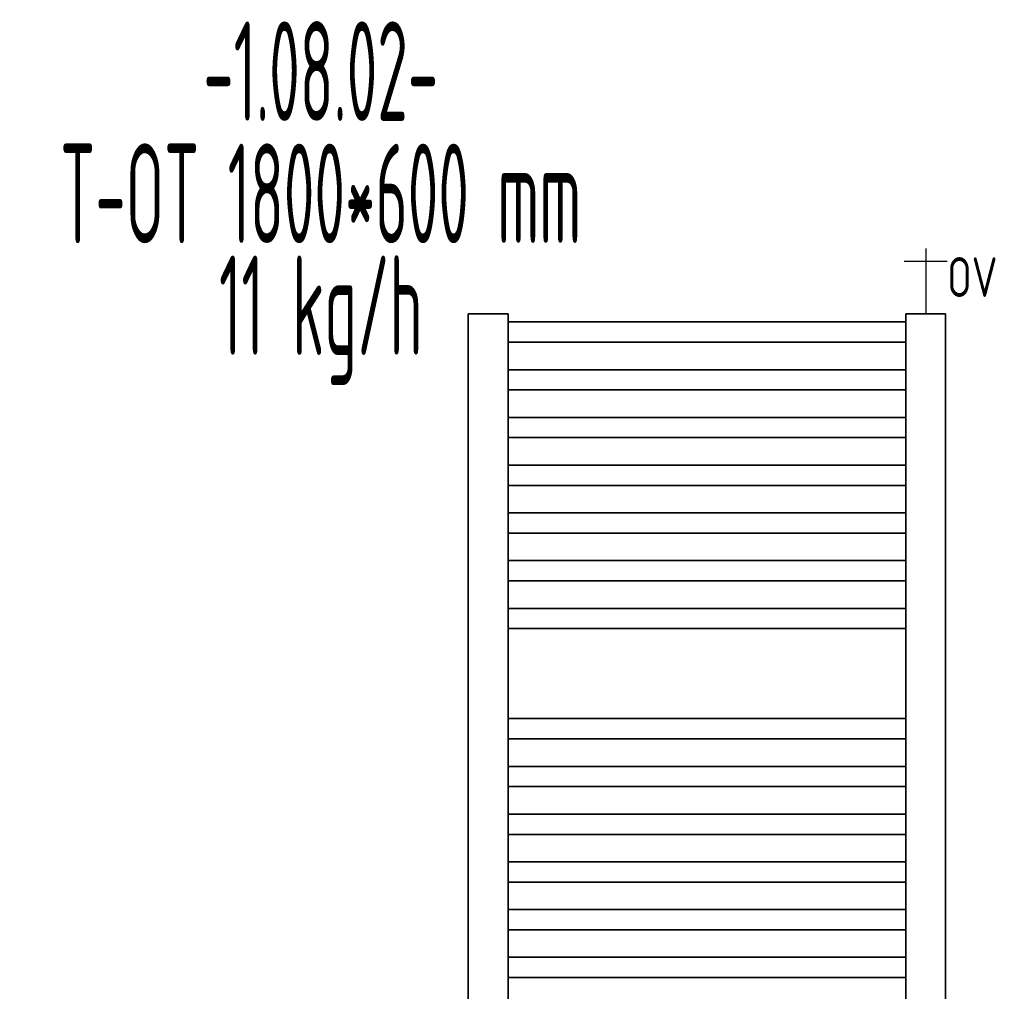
# Model space of a CAD drawing. Header units: millimetres. Extents: x 60394 to 199354, y 20895 to 166073.
# Tile 160 of 256: x 119951 to 121188, y 22132 to 23353. Entities that reach past the tile are written whole.
import ezdxf
from ezdxf.enums import TextEntityAlignment as Align

# ---------------------------------------------------------------- set-up
doc = ezdxf.new("R2010")
doc.units = ezdxf.units.MM
doc.linetypes.add('VERDECKT', pattern=[9.525, 6.35, -3.175])
for name, color, linetype, lineweight in [('JS_VYT_POPIS - OBECNĚ', 7, 'Continuous', 5), ('UT_SCHÉMA_POPIS', 7, 'VERDECKT', 5), ('UT_SCHÉMA_SYMBOLY', 7, 'Continuous', 25), ('UT_ZAŘÍZENÍ - OT', 3, 'Continuous', 35)]:
    doc.layers.add(name, color=color, linetype=linetype, lineweight=lineweight)
doc.styles.add('ISO 2.5', font='isocp.shx', dxfattribs={"width": 0.8, "height": 2.5})
doc.styles.add('VZT_POPIS', font='isocp.shx', dxfattribs={"width": 0.6, "height": 125})

msp = doc.modelspace()

# ---------------------------------------------------------------- linework, layer by layer
at = {"layer": 'UT_SCHÉMA_SYMBOLY'}
for p, q in [((121089.5, 23065.5), (121089.5, 22983.6)), ((121062.5, 23049.5), (121116.5, 23049.5))]:
    msp.add_line(p, q, dxfattribs=at)
at = {"layer": 'UT_ZAŘÍZENÍ - OT', "linetype": 'Continuous'}
for p, q in [((120564.5, 22983.6), (120514.5, 22983.6)), ((120514.5, 22983.6), (120514.5, 21163.6)), ((120564.5, 21163.6), (120564.5, 22983.6)), ((121114.5, 22983.6), (121064.5, 22983.6)), ((121064.5, 22983.6), (121064.5, 21163.6)), ((121114.5, 21163.6), (121114.5, 22983.6)), ((120564.5, 22973.3), (121064.5, 22973.3)), ((120564.5, 22973.3), (121064.5, 22973.3)), ((120564.5, 22973.3), (121064.5, 22973.3)), ((120564.5, 22973.3), (121064.5, 22973.3)), ((120564.5, 22973.3), (121064.5, 22973.3)), ((120564.5, 22973.3), (121064.5, 22973.3)), ((120564.5, 22973.3), (121064.5, 22973.3)), ((120564.5, 22973.3), (121064.5, 22973.3)), ((120564.5, 22973.3), (121064.5, 22973.3)), ((120564.5, 22973.3), (121064.5, 22973.3)), ((120564.5, 22973.3), (121064.5, 22973.3)), ((120564.5, 22973.3), (121064.5, 22973.3)), ((120564.5, 22973.3), (121064.5, 22973.3)), ((120564.5, 22973.3), (121064.5, 22973.3)), ((120564.5, 22973.3), (121064.5, 22973.3)), ((120564.5, 22973.3), (121064.5, 22973.3)), ((120564.5, 22973.3), (121064.5, 22973.3)), ((120564.5, 22973.3), (121064.5, 22973.3)), ((120564.5, 22973.3), (121064.5, 22973.3)), ((120564.5, 22973.3), (121064.5, 22973.3)), ((120564.5, 22973.3), (121064.5, 22973.3)), ((120564.5, 22973.3), (121064.5, 22973.3)), ((120564.5, 22973.3), (121064.5, 22973.3)), ((120564.5, 22973.3), (121064.5, 22973.3)), ((120564.5, 22973.3), (121064.5, 22973.3)), ((120564.5, 22973.3), (121064.5, 22973.3)), ((120564.5, 22973.3), (121064.5, 22973.3)), ((120564.5, 22973.3), (121064.5, 22973.3)), ((120564.5, 22973.3), (121064.5, 22973.3)), ((120564.5, 22973.3), (121064.5, 22973.3)), ((120564.5, 22973.3), (121064.5, 22973.3)), ((120564.5, 22973.3), (121064.5, 22973.3)), ((120564.5, 22973.3), (121064.5, 22973.3)), ((120564.5, 22973.3), (121064.5, 22973.3)), ((120564.5, 22947.9), (121064.5, 22947.9)), ((120564.5, 22947.9), (121064.5, 22947.9)), ((120564.5, 22947.9), (121064.5, 22947.9)), ((120564.5, 22947.9), (121064.5, 22947.9)), ((120564.5, 22947.9), (121064.5, 22947.9)), ((120564.5, 22947.9), (121064.5, 22947.9)), ((120564.5, 22947.9), (121064.5, 22947.9)), ((120564.5, 22947.9), (121064.5, 22947.9)), ((120564.5, 22947.9), (121064.5, 22947.9)), ((120564.5, 22947.9), (121064.5, 22947.9)), ((120564.5, 22947.9), (121064.5, 22947.9)), ((120564.5, 22947.9), (121064.5, 22947.9)), ((120564.5, 22947.9), (121064.5, 22947.9)), ((120564.5, 22947.9), (121064.5, 22947.9)), ((120564.5, 22947.9), (121064.5, 22947.9)), ((120564.5, 22947.9), (121064.5, 22947.9)), ((120564.5, 22947.9), (121064.5, 22947.9)), ((120564.5, 22947.9), (121064.5, 22947.9)), ((120564.5, 22947.9), (121064.5, 22947.9)), ((120564.5, 22947.9), (121064.5, 22947.9)), ((120564.5, 22947.9), (121064.5, 22947.9)), ((120564.5, 22947.9), (121064.5, 22947.9)), ((120564.5, 22947.9), (121064.5, 22947.9)), ((120564.5, 22947.9), (121064.5, 22947.9)), ((120564.5, 22947.9), (121064.5, 22947.9)), ((120564.5, 22947.9), (121064.5, 22947.9)), ((120564.5, 22947.9), (121064.5, 22947.9)), ((120564.5, 22947.9), (121064.5, 22947.9)), ((120564.5, 22947.9), (121064.5, 22947.9)), ((120564.5, 22947.9), (121064.5, 22947.9)), ((120564.5, 22947.9), (121064.5, 22947.9)), ((120564.5, 22947.9), (121064.5, 22947.9)), ((120564.5, 22947.9), (121064.5, 22947.9)), ((120564.5, 22947.9), (121064.5, 22947.9)), ((120564.5, 22913.3), (121064.5, 22913.3)), ((120564.5, 22913.3), (121064.5, 22913.3)), ((120564.5, 22913.3), (121064.5, 22913.3)), ((120564.5, 22913.3), (121064.5, 22913.3)), ((120564.5, 22913.3), (121064.5, 22913.3)), ((120564.5, 22913.3), (121064.5, 22913.3)), ((120564.5, 22913.3), (121064.5, 22913.3)), ((120564.5, 22913.3), (121064.5, 22913.3)), ((120564.5, 22913.3), (121064.5, 22913.3)), ((120564.5, 22913.3), (121064.5, 22913.3)), ((120564.5, 22913.3), (121064.5, 22913.3)), ((120564.5, 22913.3), (121064.5, 22913.3)), ((120564.5, 22913.3), (121064.5, 22913.3)), ((120564.5, 22913.3), (121064.5, 22913.3)), ((120564.5, 22913.3), (121064.5, 22913.3)), ((120564.5, 22913.3), (121064.5, 22913.3)), ((120564.5, 22913.3), (121064.5, 22913.3)), ((120564.5, 22913.3), (121064.5, 22913.3)), ((120564.5, 22913.3), (121064.5, 22913.3)), ((120564.5, 22913.3), (121064.5, 22913.3)), ((120564.5, 22913.3), (121064.5, 22913.3)), ((120564.5, 22913.3), (121064.5, 22913.3)), ((120564.5, 22913.3), (121064.5, 22913.3)), ((120564.5, 22913.3), (121064.5, 22913.3)), ((120564.5, 22913.3), (121064.5, 22913.3)), ((120564.5, 22913.3), (121064.5, 22913.3)), ((120564.5, 22913.3), (121064.5, 22913.3)), ((120564.5, 22913.3), (121064.5, 22913.3)), ((120564.5, 22913.3), (121064.5, 22913.3)), ((120564.5, 22913.3), (121064.5, 22913.3)), ((120564.5, 22913.3), (121064.5, 22913.3)), ((120564.5, 22913.3), (121064.5, 22913.3)), ((120564.5, 22913.3), (121064.5, 22913.3)), ((120564.5, 22913.3), (121064.5, 22913.3)), ((120564.5, 22887.9), (121064.5, 22887.9)), ((120564.5, 22887.9), (121064.5, 22887.9)), ((120564.5, 22887.9), (121064.5, 22887.9)), ((120564.5, 22887.9), (121064.5, 22887.9)), ((120564.5, 22887.9), (121064.5, 22887.9)), ((120564.5, 22887.9), (121064.5, 22887.9)), ((120564.5, 22887.9), (121064.5, 22887.9)), ((120564.5, 22887.9), (121064.5, 22887.9)), ((120564.5, 22887.9), (121064.5, 22887.9)), ((120564.5, 22887.9), (121064.5, 22887.9)), ((120564.5, 22887.9), (121064.5, 22887.9)), ((120564.5, 22887.9), (121064.5, 22887.9)), ((120564.5, 22887.9), (121064.5, 22887.9)), ((120564.5, 22887.9), (121064.5, 22887.9)), ((120564.5, 22887.9), (121064.5, 22887.9)), ((120564.5, 22887.9), (121064.5, 22887.9)), ((120564.5, 22887.9), (121064.5, 22887.9)), ((120564.5, 22887.9), (121064.5, 22887.9)), ((120564.5, 22887.9), (121064.5, 22887.9)), ((120564.5, 22887.9), (121064.5, 22887.9)), ((120564.5, 22887.9), (121064.5, 22887.9)), ((120564.5, 22887.9), (121064.5, 22887.9)), ((120564.5, 22887.9), (121064.5, 22887.9)), ((120564.5, 22887.9), (121064.5, 22887.9)), ((120564.5, 22887.9), (121064.5, 22887.9)), ((120564.5, 22887.9), (121064.5, 22887.9)), ((120564.5, 22887.9), (121064.5, 22887.9)), ((120564.5, 22887.9), (121064.5, 22887.9)), ((120564.5, 22887.9), (121064.5, 22887.9)), ((120564.5, 22887.9), (121064.5, 22887.9)), ((120564.5, 22887.9), (121064.5, 22887.9)), ((120564.5, 22887.9), (121064.5, 22887.9)), ((120564.5, 22887.9), (121064.5, 22887.9)), ((120564.5, 22887.9), (121064.5, 22887.9)), ((120564.5, 22853.3), (121064.5, 22853.3)), ((120564.5, 22853.3), (121064.5, 22853.3)), ((120564.5, 22853.3), (121064.5, 22853.3)), ((120564.5, 22853.3), (121064.5, 22853.3)), ((120564.5, 22853.3), (121064.5, 22853.3)), ((120564.5, 22853.3), (121064.5, 22853.3)), ((120564.5, 22853.3), (121064.5, 22853.3)), ((120564.5, 22853.3), (121064.5, 22853.3)), ((120564.5, 22853.3), (121064.5, 22853.3)), ((120564.5, 22853.3), (121064.5, 22853.3)), ((120564.5, 22853.3), (121064.5, 22853.3)), ((120564.5, 22853.3), (121064.5, 22853.3)), ((120564.5, 22853.3), (121064.5, 22853.3)), ((120564.5, 22853.3), (121064.5, 22853.3)), ((120564.5, 22853.3), (121064.5, 22853.3)), ((120564.5, 22853.3), (121064.5, 22853.3)), ((120564.5, 22853.3), (121064.5, 22853.3)), ((120564.5, 22853.3), (121064.5, 22853.3)), ((120564.5, 22853.3), (121064.5, 22853.3)), ((120564.5, 22853.3), (121064.5, 22853.3)), ((120564.5, 22853.3), (121064.5, 22853.3)), ((120564.5, 22853.3), (121064.5, 22853.3)), ((120564.5, 22853.3), (121064.5, 22853.3)), ((120564.5, 22853.3), (121064.5, 22853.3)), ((120564.5, 22853.3), (121064.5, 22853.3)), ((120564.5, 22853.3), (121064.5, 22853.3)), ((120564.5, 22853.3), (121064.5, 22853.3)), ((120564.5, 22853.3), (121064.5, 22853.3)), ((120564.5, 22853.3), (121064.5, 22853.3)), ((120564.5, 22853.3), (121064.5, 22853.3)), ((120564.5, 22853.3), (121064.5, 22853.3)), ((120564.5, 22853.3), (121064.5, 22853.3)), ((120564.5, 22853.3), (121064.5, 22853.3)), ((120564.5, 22853.3), (121064.5, 22853.3)), ((120564.5, 22827.9), (121064.5, 22827.9)), ((120564.5, 22827.9), (121064.5, 22827.9)), ((120564.5, 22827.9), (121064.5, 22827.9)), ((120564.5, 22827.9), (121064.5, 22827.9)), ((120564.5, 22827.9), (121064.5, 22827.9)), ((120564.5, 22827.9), (121064.5, 22827.9)), ((120564.5, 22827.9), (121064.5, 22827.9)), ((120564.5, 22827.9), (121064.5, 22827.9)), ((120564.5, 22827.9), (121064.5, 22827.9)), ((120564.5, 22827.9), (121064.5, 22827.9)), ((120564.5, 22827.9), (121064.5, 22827.9)), ((120564.5, 22827.9), (121064.5, 22827.9)), ((120564.5, 22827.9), (121064.5, 22827.9)), ((120564.5, 22827.9), (121064.5, 22827.9)), ((120564.5, 22827.9), (121064.5, 22827.9)), ((120564.5, 22827.9), (121064.5, 22827.9)), ((120564.5, 22827.9), (121064.5, 22827.9)), ((120564.5, 22827.9), (121064.5, 22827.9)), ((120564.5, 22827.9), (121064.5, 22827.9)), ((120564.5, 22827.9), (121064.5, 22827.9)), ((120564.5, 22827.9), (121064.5, 22827.9)), ((120564.5, 22827.9), (121064.5, 22827.9)), ((120564.5, 22827.9), (121064.5, 22827.9)), ((120564.5, 22827.9), (121064.5, 22827.9)), ((120564.5, 22827.9), (121064.5, 22827.9)), ((120564.5, 22827.9), (121064.5, 22827.9)), ((120564.5, 22827.9), (121064.5, 22827.9)), ((120564.5, 22827.9), (121064.5, 22827.9)), ((120564.5, 22827.9), (121064.5, 22827.9)), ((120564.5, 22827.9), (121064.5, 22827.9)), ((120564.5, 22827.9), (121064.5, 22827.9)), ((120564.5, 22827.9), (121064.5, 22827.9)), ((120564.5, 22827.9), (121064.5, 22827.9)), ((120564.5, 22827.9), (121064.5, 22827.9)), ((120564.5, 22793.3), (121064.5, 22793.3)), ((120564.5, 22793.3), (121064.5, 22793.3)), ((120564.5, 22793.3), (121064.5, 22793.3)), ((120564.5, 22793.3), (121064.5, 22793.3)), ((120564.5, 22793.3), (121064.5, 22793.3)), ((120564.5, 22793.3), (121064.5, 22793.3)), ((120564.5, 22793.3), (121064.5, 22793.3)), ((120564.5, 22793.3), (121064.5, 22793.3)), ((120564.5, 22793.3), (121064.5, 22793.3)), ((120564.5, 22793.3), (121064.5, 22793.3)), ((120564.5, 22793.3), (121064.5, 22793.3)), ((120564.5, 22793.3), (121064.5, 22793.3)), ((120564.5, 22793.3), (121064.5, 22793.3)), ((120564.5, 22793.3), (121064.5, 22793.3)), ((120564.5, 22793.3), (121064.5, 22793.3)), ((120564.5, 22793.3), (121064.5, 22793.3)), ((120564.5, 22793.3), (121064.5, 22793.3)), ((120564.5, 22793.3), (121064.5, 22793.3)), ((120564.5, 22793.3), (121064.5, 22793.3)), ((120564.5, 22793.3), (121064.5, 22793.3)), ((120564.5, 22793.3), (121064.5, 22793.3)), ((120564.5, 22793.3), (121064.5, 22793.3)), ((120564.5, 22793.3), (121064.5, 22793.3)), ((120564.5, 22793.3), (121064.5, 22793.3)), ((120564.5, 22793.3), (121064.5, 22793.3)), ((120564.5, 22793.3), (121064.5, 22793.3)), ((120564.5, 22793.3), (121064.5, 22793.3)), ((120564.5, 22793.3), (121064.5, 22793.3)), ((120564.5, 22793.3), (121064.5, 22793.3)), ((120564.5, 22793.3), (121064.5, 22793.3)), ((120564.5, 22793.3), (121064.5, 22793.3)), ((120564.5, 22793.3), (121064.5, 22793.3)), ((120564.5, 22793.3), (121064.5, 22793.3)), ((120564.5, 22793.3), (121064.5, 22793.3)), ((120564.5, 22767.9), (121064.5, 22767.9)), ((120564.5, 22767.9), (121064.5, 22767.9)), ((120564.5, 22767.9), (121064.5, 22767.9)), ((120564.5, 22767.9), (121064.5, 22767.9)), ((120564.5, 22767.9), (121064.5, 22767.9)), ((120564.5, 22767.9), (121064.5, 22767.9)), ((120564.5, 22767.9), (121064.5, 22767.9)), ((120564.5, 22767.9), (121064.5, 22767.9)), ((120564.5, 22767.9), (121064.5, 22767.9)), ((120564.5, 22767.9), (121064.5, 22767.9)), ((120564.5, 22767.9), (121064.5, 22767.9)), ((120564.5, 22767.9), (121064.5, 22767.9)), ((120564.5, 22767.9), (121064.5, 22767.9)), ((120564.5, 22767.9), (121064.5, 22767.9)), ((120564.5, 22767.9), (121064.5, 22767.9)), ((120564.5, 22767.9), (121064.5, 22767.9)), ((120564.5, 22767.9), (121064.5, 22767.9)), ((120564.5, 22767.9), (121064.5, 22767.9)), ((120564.5, 22767.9), (121064.5, 22767.9)), ((120564.5, 22767.9), (121064.5, 22767.9)), ((120564.5, 22767.9), (121064.5, 22767.9)), ((120564.5, 22767.9), (121064.5, 22767.9)), ((120564.5, 22767.9), (121064.5, 22767.9)), ((120564.5, 22767.9), (121064.5, 22767.9)), ((120564.5, 22767.9), (121064.5, 22767.9)), ((120564.5, 22767.9), (121064.5, 22767.9)), ((120564.5, 22767.9), (121064.5, 22767.9)), ((120564.5, 22767.9), (121064.5, 22767.9)), ((120564.5, 22767.9), (121064.5, 22767.9)), ((120564.5, 22767.9), (121064.5, 22767.9)), ((120564.5, 22767.9), (121064.5, 22767.9)), ((120564.5, 22767.9), (121064.5, 22767.9)), ((120564.5, 22767.9), (121064.5, 22767.9)), ((120564.5, 22767.9), (121064.5, 22767.9)), ((120564.5, 22733.3), (121064.5, 22733.3)), ((120564.5, 22733.3), (121064.5, 22733.3)), ((120564.5, 22733.3), (121064.5, 22733.3)), ((120564.5, 22733.3), (121064.5, 22733.3)), ((120564.5, 22733.3), (121064.5, 22733.3)), ((120564.5, 22733.3), (121064.5, 22733.3)), ((120564.5, 22733.3), (121064.5, 22733.3)), ((120564.5, 22733.3), (121064.5, 22733.3)), ((120564.5, 22733.3), (121064.5, 22733.3)), ((120564.5, 22733.3), (121064.5, 22733.3)), ((120564.5, 22733.3), (121064.5, 22733.3)), ((120564.5, 22733.3), (121064.5, 22733.3)), ((120564.5, 22733.3), (121064.5, 22733.3)), ((120564.5, 22733.3), (121064.5, 22733.3)), ((120564.5, 22733.3), (121064.5, 22733.3)), ((120564.5, 22733.3), (121064.5, 22733.3)), ((120564.5, 22733.3), (121064.5, 22733.3)), ((120564.5, 22733.3), (121064.5, 22733.3)), ((120564.5, 22733.3), (121064.5, 22733.3)), ((120564.5, 22733.3), (121064.5, 22733.3)), ((120564.5, 22733.3), (121064.5, 22733.3)), ((120564.5, 22733.3), (121064.5, 22733.3)), ((120564.5, 22733.3), (121064.5, 22733.3)), ((120564.5, 22733.3), (121064.5, 22733.3)), ((120564.5, 22733.3), (121064.5, 22733.3)), ((120564.5, 22733.3), (121064.5, 22733.3)), ((120564.5, 22733.3), (121064.5, 22733.3)), ((120564.5, 22733.3), (121064.5, 22733.3)), ((120564.5, 22733.3), (121064.5, 22733.3)), ((120564.5, 22733.3), (121064.5, 22733.3)), ((120564.5, 22733.3), (121064.5, 22733.3)), ((120564.5, 22733.3), (121064.5, 22733.3)), ((120564.5, 22733.3), (121064.5, 22733.3)), ((120564.5, 22733.3), (121064.5, 22733.3)), ((120564.5, 22707.9), (121064.5, 22707.9)), ((120564.5, 22707.9), (121064.5, 22707.9)), ((120564.5, 22707.9), (121064.5, 22707.9)), ((120564.5, 22707.9), (121064.5, 22707.9)), ((120564.5, 22707.9), (121064.5, 22707.9)), ((120564.5, 22707.9), (121064.5, 22707.9)), ((120564.5, 22707.9), (121064.5, 22707.9)), ((120564.5, 22707.9), (121064.5, 22707.9)), ((120564.5, 22707.9), (121064.5, 22707.9)), ((120564.5, 22707.9), (121064.5, 22707.9)), ((120564.5, 22707.9), (121064.5, 22707.9)), ((120564.5, 22707.9), (121064.5, 22707.9)), ((120564.5, 22707.9), (121064.5, 22707.9)), ((120564.5, 22707.9), (121064.5, 22707.9)), ((120564.5, 22707.9), (121064.5, 22707.9)), ((120564.5, 22707.9), (121064.5, 22707.9)), ((120564.5, 22707.9), (121064.5, 22707.9)), ((120564.5, 22707.9), (121064.5, 22707.9)), ((120564.5, 22707.9), (121064.5, 22707.9)), ((120564.5, 22707.9), (121064.5, 22707.9)), ((120564.5, 22707.9), (121064.5, 22707.9)), ((120564.5, 22707.9), (121064.5, 22707.9)), ((120564.5, 22707.9), (121064.5, 22707.9)), ((120564.5, 22707.9), (121064.5, 22707.9)), ((120564.5, 22707.9), (121064.5, 22707.9)), ((120564.5, 22707.9), (121064.5, 22707.9)), ((120564.5, 22707.9), (121064.5, 22707.9)), ((120564.5, 22707.9), (121064.5, 22707.9)), ((120564.5, 22707.9), (121064.5, 22707.9)), ((120564.5, 22707.9), (121064.5, 22707.9)), ((120564.5, 22707.9), (121064.5, 22707.9)), ((120564.5, 22707.9), (121064.5, 22707.9)), ((120564.5, 22707.9), (121064.5, 22707.9)), ((120564.5, 22707.9), (121064.5, 22707.9)), ((120564.5, 22673.3), (121064.5, 22673.3)), ((120564.5, 22673.3), (121064.5, 22673.3)), ((120564.5, 22673.3), (121064.5, 22673.3)), ((120564.5, 22673.3), (121064.5, 22673.3)), ((120564.5, 22673.3), (121064.5, 22673.3)), ((120564.5, 22673.3), (121064.5, 22673.3)), ((120564.5, 22673.3), (121064.5, 22673.3)), ((120564.5, 22673.3), (121064.5, 22673.3)), ((120564.5, 22673.3), (121064.5, 22673.3)), ((120564.5, 22673.3), (121064.5, 22673.3)), ((120564.5, 22673.3), (121064.5, 22673.3)), ((120564.5, 22673.3), (121064.5, 22673.3)), ((120564.5, 22673.3), (121064.5, 22673.3)), ((120564.5, 22673.3), (121064.5, 22673.3)), ((120564.5, 22673.3), (121064.5, 22673.3)), ((120564.5, 22673.3), (121064.5, 22673.3)), ((120564.5, 22673.3), (121064.5, 22673.3)), ((120564.5, 22673.3), (121064.5, 22673.3)), ((120564.5, 22673.3), (121064.5, 22673.3)), ((120564.5, 22673.3), (121064.5, 22673.3)), ((120564.5, 22673.3), (121064.5, 22673.3)), ((120564.5, 22673.3), (121064.5, 22673.3)), ((120564.5, 22673.3), (121064.5, 22673.3)), ((120564.5, 22673.3), (121064.5, 22673.3)), ((120564.5, 22673.3), (121064.5, 22673.3)), ((120564.5, 22673.3), (121064.5, 22673.3)), ((120564.5, 22673.3), (121064.5, 22673.3)), ((120564.5, 22673.3), (121064.5, 22673.3)), ((120564.5, 22673.3), (121064.5, 22673.3)), ((120564.5, 22673.3), (121064.5, 22673.3)), ((120564.5, 22673.3), (121064.5, 22673.3)), ((120564.5, 22673.3), (121064.5, 22673.3)), ((120564.5, 22673.3), (121064.5, 22673.3)), ((120564.5, 22673.3), (121064.5, 22673.3)), ((120564.5, 22647.9), (121064.5, 22647.9)), ((120564.5, 22647.9), (121064.5, 22647.9)), ((120564.5, 22647.9), (121064.5, 22647.9)), ((120564.5, 22647.9), (121064.5, 22647.9)), ((120564.5, 22647.9), (121064.5, 22647.9)), ((120564.5, 22647.9), (121064.5, 22647.9)), ((120564.5, 22647.9), (121064.5, 22647.9)), ((120564.5, 22647.9), (121064.5, 22647.9)), ((120564.5, 22647.9), (121064.5, 22647.9)), ((120564.5, 22647.9), (121064.5, 22647.9)), ((120564.5, 22647.9), (121064.5, 22647.9)), ((120564.5, 22647.9), (121064.5, 22647.9)), ((120564.5, 22647.9), (121064.5, 22647.9)), ((120564.5, 22647.9), (121064.5, 22647.9)), ((120564.5, 22647.9), (121064.5, 22647.9)), ((120564.5, 22647.9), (121064.5, 22647.9)), ((120564.5, 22647.9), (121064.5, 22647.9)), ((120564.5, 22647.9), (121064.5, 22647.9)), ((120564.5, 22647.9), (121064.5, 22647.9)), ((120564.5, 22647.9), (121064.5, 22647.9)), ((120564.5, 22647.9), (121064.5, 22647.9)), ((120564.5, 22647.9), (121064.5, 22647.9)), ((120564.5, 22647.9), (121064.5, 22647.9)), ((120564.5, 22647.9), (121064.5, 22647.9)), ((120564.5, 22647.9), (121064.5, 22647.9)), ((120564.5, 22647.9), (121064.5, 22647.9)), ((120564.5, 22647.9), (121064.5, 22647.9)), ((120564.5, 22647.9), (121064.5, 22647.9)), ((120564.5, 22647.9), (121064.5, 22647.9)), ((120564.5, 22647.9), (121064.5, 22647.9)), ((120564.5, 22647.9), (121064.5, 22647.9)), ((120564.5, 22647.9), (121064.5, 22647.9)), ((120564.5, 22647.9), (121064.5, 22647.9)), ((120564.5, 22647.9), (121064.5, 22647.9)), ((120564.5, 22613.3), (121064.5, 22613.3)), ((120564.5, 22613.3), (121064.5, 22613.3)), ((120564.5, 22613.3), (121064.5, 22613.3)), ((120564.5, 22613.3), (121064.5, 22613.3)), ((120564.5, 22613.3), (121064.5, 22613.3)), ((120564.5, 22613.3), (121064.5, 22613.3)), ((120564.5, 22613.3), (121064.5, 22613.3)), ((120564.5, 22613.3), (121064.5, 22613.3)), ((120564.5, 22613.3), (121064.5, 22613.3)), ((120564.5, 22613.3), (121064.5, 22613.3)), ((120564.5, 22613.3), (121064.5, 22613.3)), ((120564.5, 22613.3), (121064.5, 22613.3)), ((120564.5, 22613.3), (121064.5, 22613.3)), ((120564.5, 22613.3), (121064.5, 22613.3)), ((120564.5, 22613.3), (121064.5, 22613.3)), ((120564.5, 22613.3), (121064.5, 22613.3)), ((120564.5, 22613.3), (121064.5, 22613.3)), ((120564.5, 22613.3), (121064.5, 22613.3)), ((120564.5, 22613.3), (121064.5, 22613.3)), ((120564.5, 22613.3), (121064.5, 22613.3)), ((120564.5, 22613.3), (121064.5, 22613.3)), ((120564.5, 22613.3), (121064.5, 22613.3)), ((120564.5, 22613.3), (121064.5, 22613.3)), ((120564.5, 22613.3), (121064.5, 22613.3)), ((120564.5, 22613.3), (121064.5, 22613.3)), ((120564.5, 22613.3), (121064.5, 22613.3)), ((120564.5, 22613.3), (121064.5, 22613.3)), ((120564.5, 22613.3), (121064.5, 22613.3)), ((120564.5, 22613.3), (121064.5, 22613.3)), ((120564.5, 22613.3), (121064.5, 22613.3)), ((120564.5, 22613.3), (121064.5, 22613.3)), ((120564.5, 22613.3), (121064.5, 22613.3)), ((120564.5, 22613.3), (121064.5, 22613.3)), ((120564.5, 22613.3), (121064.5, 22613.3)), ((120564.5, 22587.9), (121064.5, 22587.9)), ((120564.5, 22587.9), (121064.5, 22587.9)), ((120564.5, 22587.9), (121064.5, 22587.9)), ((120564.5, 22587.9), (121064.5, 22587.9)), ((120564.5, 22587.9), (121064.5, 22587.9)), ((120564.5, 22587.9), (121064.5, 22587.9)), ((120564.5, 22587.9), (121064.5, 22587.9)), ((120564.5, 22587.9), (121064.5, 22587.9)), ((120564.5, 22587.9), (121064.5, 22587.9)), ((120564.5, 22587.9), (121064.5, 22587.9)), ((120564.5, 22587.9), (121064.5, 22587.9)), ((120564.5, 22587.9), (121064.5, 22587.9)), ((120564.5, 22587.9), (121064.5, 22587.9)), ((120564.5, 22587.9), (121064.5, 22587.9)), ((120564.5, 22587.9), (121064.5, 22587.9)), ((120564.5, 22587.9), (121064.5, 22587.9)), ((120564.5, 22587.9), (121064.5, 22587.9)), ((120564.5, 22587.9), (121064.5, 22587.9)), ((120564.5, 22587.9), (121064.5, 22587.9)), ((120564.5, 22587.9), (121064.5, 22587.9)), ((120564.5, 22587.9), (121064.5, 22587.9)), ((120564.5, 22587.9), (121064.5, 22587.9)), ((120564.5, 22587.9), (121064.5, 22587.9)), ((120564.5, 22587.9), (121064.5, 22587.9)), ((120564.5, 22587.9), (121064.5, 22587.9)), ((120564.5, 22587.9), (121064.5, 22587.9)), ((120564.5, 22587.9), (121064.5, 22587.9)), ((120564.5, 22587.9), (121064.5, 22587.9)), ((120564.5, 22587.9), (121064.5, 22587.9)), ((120564.5, 22587.9), (121064.5, 22587.9)), ((120564.5, 22587.9), (121064.5, 22587.9)), ((120564.5, 22587.9), (121064.5, 22587.9)), ((120564.5, 22587.9), (121064.5, 22587.9)), ((120564.5, 22587.9), (121064.5, 22587.9)), ((120564.5, 22474.8), (121064.5, 22474.8)), ((120564.5, 22474.8), (121064.5, 22474.8)), ((120564.5, 22474.8), (121064.5, 22474.8)), ((120564.5, 22474.8), (121064.5, 22474.8)), ((120564.5, 22474.8), (121064.5, 22474.8)), ((120564.5, 22474.8), (121064.5, 22474.8)), ((120564.5, 22474.8), (121064.5, 22474.8)), ((120564.5, 22474.8), (121064.5, 22474.8)), ((120564.5, 22474.8), (121064.5, 22474.8)), ((120564.5, 22474.8), (121064.5, 22474.8)), ((120564.5, 22474.8), (121064.5, 22474.8)), ((120564.5, 22474.8), (121064.5, 22474.8)), ((120564.5, 22474.8), (121064.5, 22474.8)), ((120564.5, 22474.8), (121064.5, 22474.8)), ((120564.5, 22474.8), (121064.5, 22474.8)), ((120564.5, 22474.8), (121064.5, 22474.8)), ((120564.5, 22474.8), (121064.5, 22474.8)), ((120564.5, 22474.8), (121064.5, 22474.8)), ((120564.5, 22474.8), (121064.5, 22474.8)), ((120564.5, 22474.8), (121064.5, 22474.8)), ((120564.5, 22474.8), (121064.5, 22474.8)), ((120564.5, 22474.8), (121064.5, 22474.8)), ((120564.5, 22474.8), (121064.5, 22474.8)), ((120564.5, 22474.8), (121064.5, 22474.8)), ((120564.5, 22474.8), (121064.5, 22474.8)), ((120564.5, 22474.8), (121064.5, 22474.8)), ((120564.5, 22474.8), (121064.5, 22474.8)), ((120564.5, 22474.8), (121064.5, 22474.8)), ((120564.5, 22474.8), (121064.5, 22474.8)), ((120564.5, 22474.8), (121064.5, 22474.8)), ((120564.5, 22474.8), (121064.5, 22474.8)), ((120564.5, 22474.8), (121064.5, 22474.8)), ((120564.5, 22474.8), (121064.5, 22474.8)), ((120564.5, 22474.8), (121064.5, 22474.8)), ((120564.5, 22449.3), (121064.5, 22449.3)), ((120564.5, 22449.3), (121064.5, 22449.3)), ((120564.5, 22449.3), (121064.5, 22449.3)), ((120564.5, 22449.3), (121064.5, 22449.3)), ((120564.5, 22449.3), (121064.5, 22449.3)), ((120564.5, 22449.3), (121064.5, 22449.3)), ((120564.5, 22449.3), (121064.5, 22449.3)), ((120564.5, 22449.3), (121064.5, 22449.3)), ((120564.5, 22449.3), (121064.5, 22449.3)), ((120564.5, 22449.3), (121064.5, 22449.3)), ((120564.5, 22449.3), (121064.5, 22449.3)), ((120564.5, 22449.3), (121064.5, 22449.3)), ((120564.5, 22449.3), (121064.5, 22449.3)), ((120564.5, 22449.3), (121064.5, 22449.3)), ((120564.5, 22449.3), (121064.5, 22449.3)), ((120564.5, 22449.3), (121064.5, 22449.3)), ((120564.5, 22449.3), (121064.5, 22449.3)), ((120564.5, 22449.3), (121064.5, 22449.3)), ((120564.5, 22449.3), (121064.5, 22449.3)), ((120564.5, 22449.3), (121064.5, 22449.3)), ((120564.5, 22449.3), (121064.5, 22449.3)), ((120564.5, 22449.3), (121064.5, 22449.3)), ((120564.5, 22449.3), (121064.5, 22449.3)), ((120564.5, 22449.3), (121064.5, 22449.3)), ((120564.5, 22449.3), (121064.5, 22449.3)), ((120564.5, 22449.3), (121064.5, 22449.3)), ((120564.5, 22449.3), (121064.5, 22449.3)), ((120564.5, 22449.3), (121064.5, 22449.3)), ((120564.5, 22449.3), (121064.5, 22449.3)), ((120564.5, 22449.3), (121064.5, 22449.3)), ((120564.5, 22449.3), (121064.5, 22449.3)), ((120564.5, 22449.3), (121064.5, 22449.3)), ((120564.5, 22449.3), (121064.5, 22449.3)), ((120564.5, 22449.3), (121064.5, 22449.3)), ((120564.5, 22414.8), (121064.5, 22414.8)), ((120564.5, 22414.8), (121064.5, 22414.8)), ((120564.5, 22414.8), (121064.5, 22414.8)), ((120564.5, 22414.8), (121064.5, 22414.8)), ((120564.5, 22414.8), (121064.5, 22414.8)), ((120564.5, 22414.8), (121064.5, 22414.8)), ((120564.5, 22414.8), (121064.5, 22414.8)), ((120564.5, 22414.8), (121064.5, 22414.8)), ((120564.5, 22414.8), (121064.5, 22414.8)), ((120564.5, 22414.8), (121064.5, 22414.8)), ((120564.5, 22414.8), (121064.5, 22414.8)), ((120564.5, 22414.8), (121064.5, 22414.8)), ((120564.5, 22414.8), (121064.5, 22414.8)), ((120564.5, 22414.8), (121064.5, 22414.8)), ((120564.5, 22414.8), (121064.5, 22414.8)), ((120564.5, 22414.8), (121064.5, 22414.8)), ((120564.5, 22414.8), (121064.5, 22414.8)), ((120564.5, 22414.8), (121064.5, 22414.8)), ((120564.5, 22414.8), (121064.5, 22414.8)), ((120564.5, 22414.8), (121064.5, 22414.8)), ((120564.5, 22414.8), (121064.5, 22414.8)), ((120564.5, 22414.8), (121064.5, 22414.8)), ((120564.5, 22414.8), (121064.5, 22414.8)), ((120564.5, 22414.8), (121064.5, 22414.8)), ((120564.5, 22414.8), (121064.5, 22414.8)), ((120564.5, 22414.8), (121064.5, 22414.8)), ((120564.5, 22414.8), (121064.5, 22414.8)), ((120564.5, 22414.8), (121064.5, 22414.8)), ((120564.5, 22414.8), (121064.5, 22414.8)), ((120564.5, 22414.8), (121064.5, 22414.8)), ((120564.5, 22414.8), (121064.5, 22414.8)), ((120564.5, 22414.8), (121064.5, 22414.8)), ((120564.5, 22414.8), (121064.5, 22414.8)), ((120564.5, 22414.8), (121064.5, 22414.8)), ((120564.5, 22389.3), (121064.5, 22389.3)), ((120564.5, 22389.3), (121064.5, 22389.3)), ((120564.5, 22389.3), (121064.5, 22389.3)), ((120564.5, 22389.3), (121064.5, 22389.3)), ((120564.5, 22389.3), (121064.5, 22389.3)), ((120564.5, 22389.3), (121064.5, 22389.3)), ((120564.5, 22389.3), (121064.5, 22389.3)), ((120564.5, 22389.3), (121064.5, 22389.3)), ((120564.5, 22389.3), (121064.5, 22389.3)), ((120564.5, 22389.3), (121064.5, 22389.3)), ((120564.5, 22389.3), (121064.5, 22389.3)), ((120564.5, 22389.3), (121064.5, 22389.3)), ((120564.5, 22389.3), (121064.5, 22389.3)), ((120564.5, 22389.3), (121064.5, 22389.3)), ((120564.5, 22389.3), (121064.5, 22389.3)), ((120564.5, 22389.3), (121064.5, 22389.3)), ((120564.5, 22389.3), (121064.5, 22389.3)), ((120564.5, 22389.3), (121064.5, 22389.3)), ((120564.5, 22389.3), (121064.5, 22389.3)), ((120564.5, 22389.3), (121064.5, 22389.3)), ((120564.5, 22389.3), (121064.5, 22389.3)), ((120564.5, 22389.3), (121064.5, 22389.3)), ((120564.5, 22389.3), (121064.5, 22389.3)), ((120564.5, 22389.3), (121064.5, 22389.3)), ((120564.5, 22389.3), (121064.5, 22389.3)), ((120564.5, 22389.3), (121064.5, 22389.3)), ((120564.5, 22389.3), (121064.5, 22389.3)), ((120564.5, 22389.3), (121064.5, 22389.3)), ((120564.5, 22389.3), (121064.5, 22389.3)), ((120564.5, 22389.3), (121064.5, 22389.3)), ((120564.5, 22389.3), (121064.5, 22389.3)), ((120564.5, 22389.3), (121064.5, 22389.3)), ((120564.5, 22389.3), (121064.5, 22389.3)), ((120564.5, 22389.3), (121064.5, 22389.3)), ((120564.5, 22354.8), (121064.5, 22354.8)), ((120564.5, 22354.8), (121064.5, 22354.8)), ((120564.5, 22354.8), (121064.5, 22354.8)), ((120564.5, 22354.8), (121064.5, 22354.8)), ((120564.5, 22354.8), (121064.5, 22354.8)), ((120564.5, 22354.8), (121064.5, 22354.8)), ((120564.5, 22354.8), (121064.5, 22354.8)), ((120564.5, 22354.8), (121064.5, 22354.8)), ((120564.5, 22354.8), (121064.5, 22354.8)), ((120564.5, 22354.8), (121064.5, 22354.8)), ((120564.5, 22354.8), (121064.5, 22354.8)), ((120564.5, 22354.8), (121064.5, 22354.8)), ((120564.5, 22354.8), (121064.5, 22354.8)), ((120564.5, 22354.8), (121064.5, 22354.8)), ((120564.5, 22354.8), (121064.5, 22354.8)), ((120564.5, 22354.8), (121064.5, 22354.8)), ((120564.5, 22354.8), (121064.5, 22354.8)), ((120564.5, 22354.8), (121064.5, 22354.8)), ((120564.5, 22354.8), (121064.5, 22354.8)), ((120564.5, 22354.8), (121064.5, 22354.8)), ((120564.5, 22354.8), (121064.5, 22354.8)), ((120564.5, 22354.8), (121064.5, 22354.8)), ((120564.5, 22354.8), (121064.5, 22354.8)), ((120564.5, 22354.8), (121064.5, 22354.8)), ((120564.5, 22354.8), (121064.5, 22354.8)), ((120564.5, 22354.8), (121064.5, 22354.8)), ((120564.5, 22354.8), (121064.5, 22354.8)), ((120564.5, 22354.8), (121064.5, 22354.8)), ((120564.5, 22354.8), (121064.5, 22354.8)), ((120564.5, 22354.8), (121064.5, 22354.8)), ((120564.5, 22354.8), (121064.5, 22354.8)), ((120564.5, 22354.8), (121064.5, 22354.8)), ((120564.5, 22354.8), (121064.5, 22354.8)), ((120564.5, 22354.8), (121064.5, 22354.8)), ((120564.5, 22329.3), (121064.5, 22329.3)), ((120564.5, 22329.3), (121064.5, 22329.3)), ((120564.5, 22329.3), (121064.5, 22329.3)), ((120564.5, 22329.3), (121064.5, 22329.3)), ((120564.5, 22329.3), (121064.5, 22329.3)), ((120564.5, 22329.3), (121064.5, 22329.3)), ((120564.5, 22329.3), (121064.5, 22329.3)), ((120564.5, 22329.3), (121064.5, 22329.3)), ((120564.5, 22329.3), (121064.5, 22329.3)), ((120564.5, 22329.3), (121064.5, 22329.3)), ((120564.5, 22329.3), (121064.5, 22329.3)), ((120564.5, 22329.3), (121064.5, 22329.3)), ((120564.5, 22329.3), (121064.5, 22329.3)), ((120564.5, 22329.3), (121064.5, 22329.3)), ((120564.5, 22329.3), (121064.5, 22329.3)), ((120564.5, 22329.3), (121064.5, 22329.3)), ((120564.5, 22329.3), (121064.5, 22329.3)), ((120564.5, 22329.3), (121064.5, 22329.3)), ((120564.5, 22329.3), (121064.5, 22329.3)), ((120564.5, 22329.3), (121064.5, 22329.3)), ((120564.5, 22329.3), (121064.5, 22329.3)), ((120564.5, 22329.3), (121064.5, 22329.3)), ((120564.5, 22329.3), (121064.5, 22329.3)), ((120564.5, 22329.3), (121064.5, 22329.3)), ((120564.5, 22329.3), (121064.5, 22329.3)), ((120564.5, 22329.3), (121064.5, 22329.3)), ((120564.5, 22329.3), (121064.5, 22329.3)), ((120564.5, 22329.3), (121064.5, 22329.3)), ((120564.5, 22329.3), (121064.5, 22329.3)), ((120564.5, 22329.3), (121064.5, 22329.3)), ((120564.5, 22329.3), (121064.5, 22329.3)), ((120564.5, 22329.3), (121064.5, 22329.3)), ((120564.5, 22329.3), (121064.5, 22329.3)), ((120564.5, 22329.3), (121064.5, 22329.3)), ((120564.5, 22294.8), (121064.5, 22294.8)), ((120564.5, 22294.8), (121064.5, 22294.8)), ((120564.5, 22294.8), (121064.5, 22294.8)), ((120564.5, 22294.8), (121064.5, 22294.8)), ((120564.5, 22294.8), (121064.5, 22294.8)), ((120564.5, 22294.8), (121064.5, 22294.8)), ((120564.5, 22294.8), (121064.5, 22294.8)), ((120564.5, 22294.8), (121064.5, 22294.8)), ((120564.5, 22294.8), (121064.5, 22294.8)), ((120564.5, 22294.8), (121064.5, 22294.8)), ((120564.5, 22294.8), (121064.5, 22294.8)), ((120564.5, 22294.8), (121064.5, 22294.8)), ((120564.5, 22294.8), (121064.5, 22294.8)), ((120564.5, 22294.8), (121064.5, 22294.8)), ((120564.5, 22294.8), (121064.5, 22294.8)), ((120564.5, 22294.8), (121064.5, 22294.8)), ((120564.5, 22294.8), (121064.5, 22294.8)), ((120564.5, 22294.8), (121064.5, 22294.8)), ((120564.5, 22294.8), (121064.5, 22294.8)), ((120564.5, 22294.8), (121064.5, 22294.8)), ((120564.5, 22294.8), (121064.5, 22294.8)), ((120564.5, 22294.8), (121064.5, 22294.8)), ((120564.5, 22294.8), (121064.5, 22294.8)), ((120564.5, 22294.8), (121064.5, 22294.8)), ((120564.5, 22294.8), (121064.5, 22294.8)), ((120564.5, 22294.8), (121064.5, 22294.8)), ((120564.5, 22294.8), (121064.5, 22294.8)), ((120564.5, 22294.8), (121064.5, 22294.8)), ((120564.5, 22294.8), (121064.5, 22294.8)), ((120564.5, 22294.8), (121064.5, 22294.8)), ((120564.5, 22294.8), (121064.5, 22294.8)), ((120564.5, 22294.8), (121064.5, 22294.8)), ((120564.5, 22294.8), (121064.5, 22294.8)), ((120564.5, 22294.8), (121064.5, 22294.8)), ((120564.5, 22269.3), (121064.5, 22269.3)), ((120564.5, 22269.3), (121064.5, 22269.3)), ((120564.5, 22269.3), (121064.5, 22269.3)), ((120564.5, 22269.3), (121064.5, 22269.3)), ((120564.5, 22269.3), (121064.5, 22269.3)), ((120564.5, 22269.3), (121064.5, 22269.3)), ((120564.5, 22269.3), (121064.5, 22269.3)), ((120564.5, 22269.3), (121064.5, 22269.3)), ((120564.5, 22269.3), (121064.5, 22269.3)), ((120564.5, 22269.3), (121064.5, 22269.3)), ((120564.5, 22269.3), (121064.5, 22269.3)), ((120564.5, 22269.3), (121064.5, 22269.3)), ((120564.5, 22269.3), (121064.5, 22269.3)), ((120564.5, 22269.3), (121064.5, 22269.3)), ((120564.5, 22269.3), (121064.5, 22269.3)), ((120564.5, 22269.3), (121064.5, 22269.3)), ((120564.5, 22269.3), (121064.5, 22269.3)), ((120564.5, 22269.3), (121064.5, 22269.3)), ((120564.5, 22269.3), (121064.5, 22269.3)), ((120564.5, 22269.3), (121064.5, 22269.3)), ((120564.5, 22269.3), (121064.5, 22269.3)), ((120564.5, 22269.3), (121064.5, 22269.3)), ((120564.5, 22269.3), (121064.5, 22269.3)), ((120564.5, 22269.3), (121064.5, 22269.3)), ((120564.5, 22269.3), (121064.5, 22269.3)), ((120564.5, 22269.3), (121064.5, 22269.3)), ((120564.5, 22269.3), (121064.5, 22269.3)), ((120564.5, 22269.3), (121064.5, 22269.3)), ((120564.5, 22269.3), (121064.5, 22269.3)), ((120564.5, 22269.3), (121064.5, 22269.3)), ((120564.5, 22269.3), (121064.5, 22269.3)), ((120564.5, 22269.3), (121064.5, 22269.3)), ((120564.5, 22269.3), (121064.5, 22269.3)), ((120564.5, 22269.3), (121064.5, 22269.3)), ((120564.5, 22234.8), (121064.5, 22234.8)), ((120564.5, 22234.8), (121064.5, 22234.8)), ((120564.5, 22234.8), (121064.5, 22234.8)), ((120564.5, 22234.8), (121064.5, 22234.8)), ((120564.5, 22234.8), (121064.5, 22234.8)), ((120564.5, 22234.8), (121064.5, 22234.8)), ((120564.5, 22234.8), (121064.5, 22234.8)), ((120564.5, 22234.8), (121064.5, 22234.8)), ((120564.5, 22234.8), (121064.5, 22234.8)), ((120564.5, 22234.8), (121064.5, 22234.8)), ((120564.5, 22234.8), (121064.5, 22234.8)), ((120564.5, 22234.8), (121064.5, 22234.8)), ((120564.5, 22234.8), (121064.5, 22234.8)), ((120564.5, 22234.8), (121064.5, 22234.8)), ((120564.5, 22234.8), (121064.5, 22234.8)), ((120564.5, 22234.8), (121064.5, 22234.8)), ((120564.5, 22234.8), (121064.5, 22234.8)), ((120564.5, 22234.8), (121064.5, 22234.8)), ((120564.5, 22234.8), (121064.5, 22234.8)), ((120564.5, 22234.8), (121064.5, 22234.8)), ((120564.5, 22234.8), (121064.5, 22234.8)), ((120564.5, 22234.8), (121064.5, 22234.8)), ((120564.5, 22234.8), (121064.5, 22234.8)), ((120564.5, 22234.8), (121064.5, 22234.8)), ((120564.5, 22234.8), (121064.5, 22234.8)), ((120564.5, 22234.8), (121064.5, 22234.8)), ((120564.5, 22234.8), (121064.5, 22234.8)), ((120564.5, 22234.8), (121064.5, 22234.8)), ((120564.5, 22234.8), (121064.5, 22234.8)), ((120564.5, 22234.8), (121064.5, 22234.8)), ((120564.5, 22234.8), (121064.5, 22234.8)), ((120564.5, 22234.8), (121064.5, 22234.8)), ((120564.5, 22234.8), (121064.5, 22234.8)), ((120564.5, 22234.8), (121064.5, 22234.8)), ((120564.5, 22209.3), (121064.5, 22209.3)), ((120564.5, 22209.3), (121064.5, 22209.3)), ((120564.5, 22209.3), (121064.5, 22209.3)), ((120564.5, 22209.3), (121064.5, 22209.3)), ((120564.5, 22209.3), (121064.5, 22209.3)), ((120564.5, 22209.3), (121064.5, 22209.3)), ((120564.5, 22209.3), (121064.5, 22209.3)), ((120564.5, 22209.3), (121064.5, 22209.3)), ((120564.5, 22209.3), (121064.5, 22209.3)), ((120564.5, 22209.3), (121064.5, 22209.3)), ((120564.5, 22209.3), (121064.5, 22209.3)), ((120564.5, 22209.3), (121064.5, 22209.3)), ((120564.5, 22209.3), (121064.5, 22209.3)), ((120564.5, 22209.3), (121064.5, 22209.3)), ((120564.5, 22209.3), (121064.5, 22209.3)), ((120564.5, 22209.3), (121064.5, 22209.3)), ((120564.5, 22209.3), (121064.5, 22209.3)), ((120564.5, 22209.3), (121064.5, 22209.3)), ((120564.5, 22209.3), (121064.5, 22209.3)), ((120564.5, 22209.3), (121064.5, 22209.3)), ((120564.5, 22209.3), (121064.5, 22209.3)), ((120564.5, 22209.3), (121064.5, 22209.3)), ((120564.5, 22209.3), (121064.5, 22209.3)), ((120564.5, 22209.3), (121064.5, 22209.3)), ((120564.5, 22209.3), (121064.5, 22209.3)), ((120564.5, 22209.3), (121064.5, 22209.3)), ((120564.5, 22209.3), (121064.5, 22209.3)), ((120564.5, 22209.3), (121064.5, 22209.3)), ((120564.5, 22209.3), (121064.5, 22209.3)), ((120564.5, 22209.3), (121064.5, 22209.3)), ((120564.5, 22209.3), (121064.5, 22209.3)), ((120564.5, 22209.3), (121064.5, 22209.3)), ((120564.5, 22209.3), (121064.5, 22209.3)), ((120564.5, 22209.3), (121064.5, 22209.3)), ((120564.5, 22174.8), (121064.5, 22174.8)), ((120564.5, 22174.8), (121064.5, 22174.8)), ((120564.5, 22174.8), (121064.5, 22174.8)), ((120564.5, 22174.8), (121064.5, 22174.8)), ((120564.5, 22174.8), (121064.5, 22174.8)), ((120564.5, 22174.8), (121064.5, 22174.8)), ((120564.5, 22174.8), (121064.5, 22174.8)), ((120564.5, 22174.8), (121064.5, 22174.8)), ((120564.5, 22174.8), (121064.5, 22174.8)), ((120564.5, 22174.8), (121064.5, 22174.8)), ((120564.5, 22174.8), (121064.5, 22174.8)), ((120564.5, 22174.8), (121064.5, 22174.8)), ((120564.5, 22174.8), (121064.5, 22174.8)), ((120564.5, 22174.8), (121064.5, 22174.8)), ((120564.5, 22174.8), (121064.5, 22174.8)), ((120564.5, 22174.8), (121064.5, 22174.8)), ((120564.5, 22174.8), (121064.5, 22174.8)), ((120564.5, 22174.8), (121064.5, 22174.8)), ((120564.5, 22174.8), (121064.5, 22174.8)), ((120564.5, 22174.8), (121064.5, 22174.8)), ((120564.5, 22174.8), (121064.5, 22174.8)), ((120564.5, 22174.8), (121064.5, 22174.8)), ((120564.5, 22174.8), (121064.5, 22174.8)), ((120564.5, 22174.8), (121064.5, 22174.8)), ((120564.5, 22174.8), (121064.5, 22174.8)), ((120564.5, 22174.8), (121064.5, 22174.8)), ((120564.5, 22174.8), (121064.5, 22174.8)), ((120564.5, 22174.8), (121064.5, 22174.8)), ((120564.5, 22174.8), (121064.5, 22174.8)), ((120564.5, 22174.8), (121064.5, 22174.8)), ((120564.5, 22174.8), (121064.5, 22174.8)), ((120564.5, 22174.8), (121064.5, 22174.8)), ((120564.5, 22174.8), (121064.5, 22174.8)), ((120564.5, 22174.8), (121064.5, 22174.8)), ((120564.5, 22149.3), (121064.5, 22149.3)), ((120564.5, 22149.3), (121064.5, 22149.3)), ((120564.5, 22149.3), (121064.5, 22149.3)), ((120564.5, 22149.3), (121064.5, 22149.3)), ((120564.5, 22149.3), (121064.5, 22149.3)), ((120564.5, 22149.3), (121064.5, 22149.3)), ((120564.5, 22149.3), (121064.5, 22149.3)), ((120564.5, 22149.3), (121064.5, 22149.3)), ((120564.5, 22149.3), (121064.5, 22149.3)), ((120564.5, 22149.3), (121064.5, 22149.3)), ((120564.5, 22149.3), (121064.5, 22149.3)), ((120564.5, 22149.3), (121064.5, 22149.3)), ((120564.5, 22149.3), (121064.5, 22149.3)), ((120564.5, 22149.3), (121064.5, 22149.3)), ((120564.5, 22149.3), (121064.5, 22149.3)), ((120564.5, 22149.3), (121064.5, 22149.3)), ((120564.5, 22149.3), (121064.5, 22149.3)), ((120564.5, 22149.3), (121064.5, 22149.3)), ((120564.5, 22149.3), (121064.5, 22149.3)), ((120564.5, 22149.3), (121064.5, 22149.3)), ((120564.5, 22149.3), (121064.5, 22149.3)), ((120564.5, 22149.3), (121064.5, 22149.3)), ((120564.5, 22149.3), (121064.5, 22149.3)), ((120564.5, 22149.3), (121064.5, 22149.3)), ((120564.5, 22149.3), (121064.5, 22149.3)), ((120564.5, 22149.3), (121064.5, 22149.3)), ((120564.5, 22149.3), (121064.5, 22149.3)), ((120564.5, 22149.3), (121064.5, 22149.3)), ((120564.5, 22149.3), (121064.5, 22149.3)), ((120564.5, 22149.3), (121064.5, 22149.3)), ((120564.5, 22149.3), (121064.5, 22149.3)), ((120564.5, 22149.3), (121064.5, 22149.3)), ((120564.5, 22149.3), (121064.5, 22149.3)), ((120564.5, 22149.3), (121064.5, 22149.3))]:
    msp.add_line(p, q, dxfattribs=at)

# ---------------------------------------------------------------- texts
at = {"layer": 'JS_VYT_POPIS - OBECNĚ', "style": 'VZT_POPIS', "width": 0.5}
for s, p in [('-1.08.02-', (120329.1, 23288.5)), ('T-OT 1800*600 mm', (120329.1, 23134.8)), ('11 kg/h', (120329.1, 22994.3))]:
    msp.add_text(s, height=125, dxfattribs=at).set_placement(p, align=Align.MIDDLE_CENTER)
at = {"layer": 'UT_SCHÉMA_POPIS', "style": 'ISO 2.5', "width": 0.8}
msp.add_text('OV', height=50, dxfattribs=at).set_placement((121116.5, 23029.7), align=Align.MIDDLE_LEFT)

doc.saveas('drawing.dxf')
